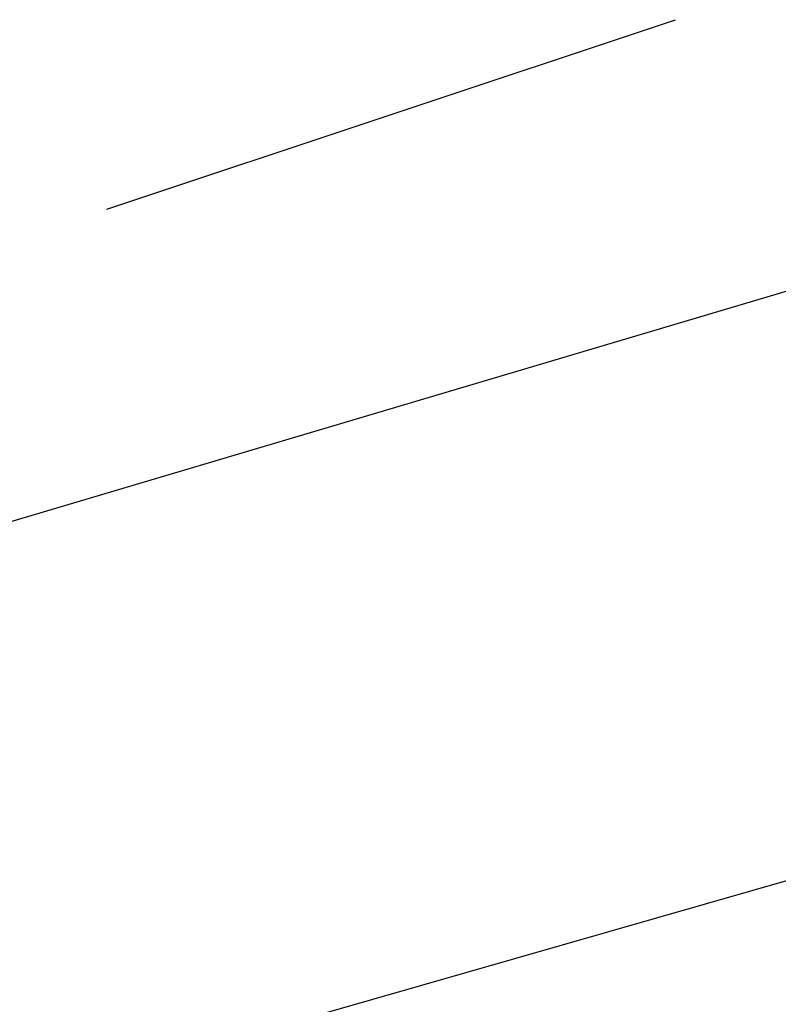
# Model space of a CAD drawing. Header units: feet. Extents: x -79 to 198, y -22 to 181.
# Tile 211 of 256: x 90.78 to 91.42, y 20.213 to 21.044. Entities that reach past the tile are written whole.
import ezdxf

# ---------------------------------------------------------------- set-up
doc = ezdxf.new("R2010")
doc.units = ezdxf.units.FT
doc.layers.add('A-LINEA', color=7, linetype='CONTINUOUS')

msp = doc.modelspace()

# ---------------------------------------------------------------- linework, layer by layer
at = {"layer": 'A-LINEA'}
for p, q in [((90.8533, 20.8844), (91.3333, 21.0444)), ((90.8533, 20.8844), (91.3333, 21.0444)), ((83.1192, 17.9387), (93.6963, 20.9676)), ((83.1192, 17.9387), (93.6963, 20.9676)), ((87.9333, 19.7778), (91.48, 20.8311)), ((87.9333, 19.7778), (91.48, 20.8311))]:
    msp.add_line(p, q, dxfattribs=at)

doc.saveas('drawing.dxf')
